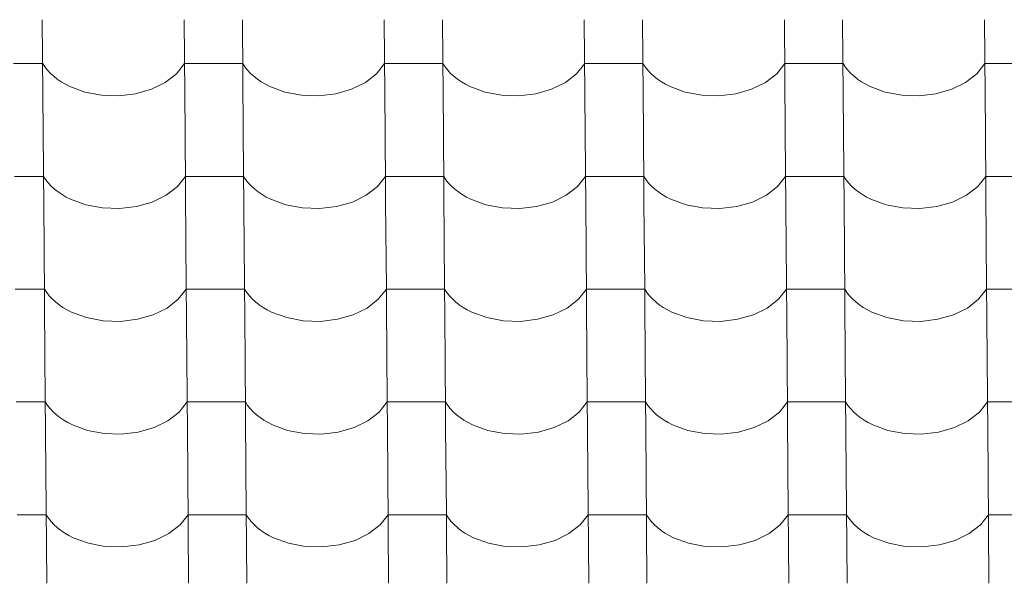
# Model space of a CAD drawing. Header units: millimetres. Extents: x -27785 to 104762, y -947 to 11132.
# Tile 13 of 146: x -19891 to -19079, y 9364 to 9828. Entities that reach past the tile are written whole.
import ezdxf

# ---------------------------------------------------------------- set-up
doc = ezdxf.new("R2010")
doc.units = ezdxf.units.MM
doc.header["$MEASUREMENT"] = 0
doc.layers.add('POHLED JIŽNÍ_1_Bourané_Výplně - Povrchové', color=7, linetype='Continuous')
doc.layers.add('POHLED JIŽNÍ_1_Konstrukce - nosné', color=7, linetype='Continuous')

# ---------------------------------------------------------------- blocks, each defined once
blk = doc.blocks.new('*X2', base_point=(-29303.7, -27473.93))
at = {"layer": 'POHLED JIŽNÍ_1_Bourané_Výplně - Povrchové', "color": 7, "linetype": 'Continuous', "lineweight": 13}
for p, q in [((-19872.41, 9828.38), (-19871.69, 9735.7)), ((-19755.45, 9828.38), (-19754.73, 9735.7)), ((-19707.41, 9828.38), (-19706.69, 9735.7)), ((-19590.45, 9828.38), (-19589.73, 9735.7)), ((-19542.42, 9828.38), (-19541.7, 9735.7)), ((-19425.46, 9828.38), (-19424.73, 9735.7)), ((-19377.42, 9828.38), (-19376.7, 9735.7)), ((-19260.46, 9828.38), (-19259.74, 9735.7)), ((-19212.43, 9828.38), (-19211.7, 9735.7)), ((-19095.46, 9828.38), (-19094.74, 9735.7)), ((-19872.13, 9792.22), (-19896.14, 9792.22)), ((-19872.13, 9792.22), (-19870.28, 9789.43)), ((-19761.77, 9783.83), (-19755.17, 9792.22)), ((-19731.15, 9792.22), (-19755.17, 9792.22)), ((-19707.13, 9792.22), (-19731.15, 9792.22)), ((-19707.13, 9792.22), (-19705.29, 9789.43)), ((-19596.77, 9783.83), (-19590.17, 9792.22)), ((-19566.15, 9792.22), (-19590.17, 9792.22)), ((-19542.14, 9792.22), (-19566.15, 9792.22)), ((-19542.14, 9792.22), (-19540.29, 9789.43)), ((-19431.78, 9783.83), (-19425.17, 9792.22)), ((-19401.16, 9792.22), (-19425.17, 9792.22)), ((-19377.14, 9792.22), (-19401.16, 9792.22)), ((-19377.14, 9792.22), (-19375.29, 9789.43)), ((-19266.78, 9783.83), (-19260.18, 9792.22)), ((-19236.16, 9792.22), (-19260.18, 9792.22)), ((-19212.14, 9792.22), (-19236.16, 9792.22)), ((-19212.14, 9792.22), (-19210.3, 9789.43)), ((-19101.78, 9783.83), (-19095.18, 9792.22)), ((-19071.16, 9792.22), (-19095.18, 9792.22)), ((-19870.28, 9789.43), (-19868.14, 9786.73)), ((-19868.14, 9786.73), (-19865.71, 9784.14)), ((-19865.71, 9784.14), (-19863.01, 9781.68)), ((-19705.29, 9789.43), (-19703.14, 9786.73)), ((-19703.14, 9786.73), (-19700.72, 9784.14)), ((-19700.72, 9784.14), (-19698.02, 9781.68)), ((-19540.29, 9789.43), (-19538.15, 9786.73)), ((-19538.15, 9786.73), (-19535.72, 9784.14)), ((-19535.72, 9784.14), (-19533.02, 9781.68)), ((-19375.29, 9789.43), (-19373.15, 9786.73)), ((-19373.15, 9786.73), (-19370.72, 9784.14)), ((-19370.72, 9784.14), (-19368.02, 9781.68)), ((-19210.3, 9789.43), (-19208.16, 9786.73)), ((-19208.16, 9786.73), (-19205.73, 9784.14)), ((-19205.73, 9784.14), (-19203.03, 9781.68)), ((-19863.01, 9781.68), (-19860.05, 9779.35)), ((-19860.05, 9779.35), (-19856.85, 9777.18)), ((-19856.85, 9777.18), (-19853.42, 9775.16)), ((-19782.46, 9771.07), (-19771.02, 9776.66)), ((-19771.02, 9776.66), (-19761.77, 9783.83)), ((-19698.02, 9781.68), (-19695.06, 9779.35)), ((-19695.06, 9779.35), (-19691.86, 9777.18)), ((-19691.86, 9777.18), (-19688.43, 9775.16)), ((-19617.46, 9771.07), (-19606.03, 9776.66)), ((-19606.03, 9776.66), (-19596.77, 9783.83)), ((-19533.02, 9781.68), (-19530.06, 9779.35)), ((-19530.06, 9779.35), (-19526.86, 9777.18)), ((-19526.86, 9777.18), (-19523.43, 9775.16)), ((-19452.46, 9771.07), (-19441.03, 9776.66)), ((-19441.03, 9776.66), (-19431.78, 9783.83)), ((-19368.02, 9781.68), (-19365.07, 9779.35)), ((-19365.07, 9779.35), (-19361.86, 9777.18)), ((-19361.86, 9777.18), (-19358.44, 9775.16)), ((-19287.47, 9771.07), (-19276.03, 9776.66)), ((-19276.03, 9776.66), (-19266.78, 9783.83)), ((-19203.03, 9781.68), (-19200.07, 9779.35)), ((-19200.07, 9779.35), (-19196.87, 9777.18)), ((-19196.87, 9777.18), (-19193.44, 9775.16)), ((-19122.47, 9771.07), (-19111.04, 9776.66)), ((-19111.04, 9776.66), (-19101.78, 9783.83)), ((-19853.42, 9775.16), (-19849.79, 9773.31)), ((-19849.79, 9773.31), (-19837.31, 9768.74)), ((-19837.31, 9768.74), (-19823.63, 9766.15)), ((-19795.49, 9767.35), (-19782.46, 9771.07)), ((-19688.43, 9775.16), (-19684.79, 9773.31)), ((-19684.79, 9773.31), (-19672.31, 9768.74)), ((-19672.31, 9768.74), (-19658.63, 9766.15)), ((-19630.49, 9767.35), (-19617.46, 9771.07)), ((-19523.43, 9775.16), (-19519.8, 9773.31)), ((-19519.8, 9773.31), (-19507.32, 9768.74)), ((-19507.32, 9768.74), (-19493.64, 9766.15)), ((-19465.49, 9767.35), (-19452.46, 9771.07)), ((-19358.44, 9775.16), (-19354.8, 9773.31)), ((-19354.8, 9773.31), (-19342.32, 9768.74)), ((-19342.32, 9768.74), (-19328.64, 9766.15)), ((-19300.5, 9767.35), (-19287.47, 9771.07)), ((-19193.44, 9775.16), (-19189.8, 9773.31)), ((-19189.8, 9773.31), (-19177.33, 9768.74)), ((-19177.33, 9768.74), (-19163.65, 9766.15)), ((-19135.5, 9767.35), (-19122.47, 9771.07)), ((-19823.63, 9766.15), (-19809.45, 9765.68)), ((-19809.45, 9765.68), (-19795.49, 9767.35)), ((-19658.63, 9766.15), (-19644.45, 9765.68)), ((-19644.45, 9765.68), (-19630.49, 9767.35)), ((-19493.64, 9766.15), (-19479.46, 9765.68)), ((-19479.46, 9765.68), (-19465.49, 9767.35)), ((-19328.64, 9766.15), (-19314.46, 9765.68)), ((-19314.46, 9765.68), (-19300.5, 9767.35)), ((-19163.65, 9766.15), (-19149.46, 9765.68)), ((-19149.46, 9765.68), (-19135.5, 9767.35)), ((-19871.69, 9735.37), (-19870.96, 9642.69)), ((-19754.72, 9735.37), (-19754, 9642.69)), ((-19706.69, 9735.37), (-19705.97, 9642.69)), ((-19589.73, 9735.37), (-19589.01, 9642.69)), ((-19541.69, 9735.37), (-19540.97, 9642.69)), ((-19424.73, 9735.37), (-19424.01, 9642.69)), ((-19376.7, 9735.37), (-19375.98, 9642.69)), ((-19259.74, 9735.37), (-19259.01, 9642.69)), ((-19211.7, 9735.37), (-19210.98, 9642.69)), ((-19094.74, 9735.37), (-19094.02, 9642.69)), ((-19871.4, 9699.21), (-19895.42, 9699.21)), ((-19871.4, 9699.21), (-19869.56, 9696.42)), ((-19869.56, 9696.42), (-19867.42, 9693.72)), ((-19761.04, 9690.83), (-19754.44, 9699.21)), ((-19730.43, 9699.21), (-19754.44, 9699.21)), ((-19706.41, 9699.21), (-19730.43, 9699.21)), ((-19706.41, 9699.21), (-19704.56, 9696.42)), ((-19704.56, 9696.42), (-19702.42, 9693.72)), ((-19596.05, 9690.83), (-19589.45, 9699.21)), ((-19565.43, 9699.21), (-19589.45, 9699.21)), ((-19541.41, 9699.21), (-19565.43, 9699.21)), ((-19541.41, 9699.21), (-19539.57, 9696.42)), ((-19539.57, 9696.42), (-19537.42, 9693.72)), ((-19431.05, 9690.83), (-19424.45, 9699.21)), ((-19400.43, 9699.21), (-19424.45, 9699.21)), ((-19376.42, 9699.21), (-19400.43, 9699.21)), ((-19376.42, 9699.21), (-19374.57, 9696.42)), ((-19374.57, 9696.42), (-19372.43, 9693.72)), ((-19266.06, 9690.83), (-19259.45, 9699.21)), ((-19235.44, 9699.21), (-19259.45, 9699.21)), ((-19211.42, 9699.21), (-19235.44, 9699.21)), ((-19211.42, 9699.21), (-19209.57, 9696.42)), ((-19209.57, 9696.42), (-19207.43, 9693.72)), ((-19101.06, 9690.83), (-19094.46, 9699.21)), ((-19070.44, 9699.21), (-19094.46, 9699.21)), ((-19867.42, 9693.72), (-19864.99, 9691.14)), ((-19864.99, 9691.14), (-19862.29, 9688.67)), ((-19862.29, 9688.67), (-19859.33, 9686.34)), ((-19770.3, 9683.65), (-19761.04, 9690.83)), ((-19702.42, 9693.72), (-19699.99, 9691.14)), ((-19699.99, 9691.14), (-19697.29, 9688.67)), ((-19697.29, 9688.67), (-19694.33, 9686.34)), ((-19605.3, 9683.65), (-19596.05, 9690.83)), ((-19537.42, 9693.72), (-19535, 9691.14)), ((-19535, 9691.14), (-19532.3, 9688.67)), ((-19532.3, 9688.67), (-19529.34, 9686.34)), ((-19440.31, 9683.65), (-19431.05, 9690.83)), ((-19372.43, 9693.72), (-19370, 9691.14)), ((-19370, 9691.14), (-19367.3, 9688.67)), ((-19367.3, 9688.67), (-19364.34, 9686.34)), ((-19275.31, 9683.65), (-19266.06, 9690.83)), ((-19207.43, 9693.72), (-19205, 9691.14)), ((-19205, 9691.14), (-19202.3, 9688.67)), ((-19202.3, 9688.67), (-19199.35, 9686.34)), ((-19110.32, 9683.65), (-19101.06, 9690.83)), ((-19859.33, 9686.34), (-19856.13, 9684.17)), ((-19856.13, 9684.17), (-19852.7, 9682.15)), ((-19852.7, 9682.15), (-19849.06, 9680.3)), ((-19849.06, 9680.3), (-19836.59, 9675.73)), ((-19781.73, 9678.06), (-19770.3, 9683.65)), ((-19694.33, 9686.34), (-19691.13, 9684.17)), ((-19691.13, 9684.17), (-19687.7, 9682.15)), ((-19687.7, 9682.15), (-19684.07, 9680.3)), ((-19684.07, 9680.3), (-19671.59, 9675.73)), ((-19616.74, 9678.06), (-19605.3, 9683.65)), ((-19529.34, 9686.34), (-19526.14, 9684.17)), ((-19526.14, 9684.17), (-19522.71, 9682.15)), ((-19522.71, 9682.15), (-19519.07, 9680.3)), ((-19519.07, 9680.3), (-19506.59, 9675.73)), ((-19451.74, 9678.06), (-19440.31, 9683.65)), ((-19364.34, 9686.34), (-19361.14, 9684.17)), ((-19361.14, 9684.17), (-19357.71, 9682.15)), ((-19357.71, 9682.15), (-19354.08, 9680.3)), ((-19354.08, 9680.3), (-19341.6, 9675.73)), ((-19286.74, 9678.06), (-19275.31, 9683.65)), ((-19199.35, 9686.34), (-19196.14, 9684.17)), ((-19196.14, 9684.17), (-19192.72, 9682.15)), ((-19192.72, 9682.15), (-19189.08, 9680.3)), ((-19189.08, 9680.3), (-19176.6, 9675.73)), ((-19121.75, 9678.06), (-19110.32, 9683.65)), ((-19836.59, 9675.73), (-19822.91, 9673.14)), ((-19822.91, 9673.14), (-19808.72, 9672.67)), ((-19808.72, 9672.67), (-19794.76, 9674.34)), ((-19794.76, 9674.34), (-19781.73, 9678.06)), ((-19671.59, 9675.73), (-19657.91, 9673.14)), ((-19657.91, 9673.14), (-19643.73, 9672.67)), ((-19643.73, 9672.67), (-19629.77, 9674.34)), ((-19629.77, 9674.34), (-19616.74, 9678.06)), ((-19506.59, 9675.73), (-19492.91, 9673.14)), ((-19492.91, 9673.14), (-19478.73, 9672.67)), ((-19478.73, 9672.67), (-19464.77, 9674.34)), ((-19464.77, 9674.34), (-19451.74, 9678.06)), ((-19341.6, 9675.73), (-19327.92, 9673.14)), ((-19327.92, 9673.14), (-19313.74, 9672.67)), ((-19313.74, 9672.67), (-19299.77, 9674.34)), ((-19299.77, 9674.34), (-19286.74, 9678.06)), ((-19176.6, 9675.73), (-19162.92, 9673.14)), ((-19162.92, 9673.14), (-19148.74, 9672.67)), ((-19148.74, 9672.67), (-19134.78, 9674.34)), ((-19134.78, 9674.34), (-19121.75, 9678.06)), ((-19870.96, 9642.36), (-19870.24, 9549.68)), ((-19754, 9642.36), (-19753.28, 9549.68)), ((-19705.97, 9642.36), (-19705.24, 9549.68)), ((-19589, 9642.36), (-19588.28, 9549.68)), ((-19540.97, 9642.36), (-19540.25, 9549.68)), ((-19424.01, 9642.36), (-19423.29, 9549.68)), ((-19375.97, 9642.36), (-19375.25, 9549.68)), ((-19259.01, 9642.36), (-19258.29, 9549.68)), ((-19210.98, 9642.36), (-19210.26, 9549.68)), ((-19094.02, 9642.36), (-19093.29, 9549.68)), ((-19870.68, 9606.2), (-19894.7, 9606.2)), ((-19870.68, 9606.2), (-19868.83, 9603.41)), ((-19760.32, 9597.82), (-19753.72, 9606.2)), ((-19729.7, 9606.2), (-19753.72, 9606.2)), ((-19705.68, 9606.2), (-19729.7, 9606.2)), ((-19705.68, 9606.2), (-19703.84, 9603.41)), ((-19595.33, 9597.82), (-19588.72, 9606.2)), ((-19564.71, 9606.2), (-19588.72, 9606.2)), ((-19540.69, 9606.2), (-19564.71, 9606.2)), ((-19540.69, 9606.2), (-19538.84, 9603.41)), ((-19430.33, 9597.82), (-19423.73, 9606.2)), ((-19399.71, 9606.2), (-19423.73, 9606.2)), ((-19375.69, 9606.2), (-19399.71, 9606.2)), ((-19375.69, 9606.2), (-19373.85, 9603.41)), ((-19265.33, 9597.82), (-19258.73, 9606.2)), ((-19234.71, 9606.2), (-19258.73, 9606.2)), ((-19210.7, 9606.2), (-19234.71, 9606.2)), ((-19210.7, 9606.2), (-19208.85, 9603.41)), ((-19100.34, 9597.82), (-19093.73, 9606.2)), ((-19069.72, 9606.2), (-19093.73, 9606.2)), ((-19868.83, 9603.41), (-19866.69, 9600.71)), ((-19866.69, 9600.71), (-19864.26, 9598.13)), ((-19864.26, 9598.13), (-19861.56, 9595.66)), ((-19769.58, 9590.65), (-19760.32, 9597.82)), ((-19703.84, 9603.41), (-19701.7, 9600.71)), ((-19701.7, 9600.71), (-19699.27, 9598.13)), ((-19699.27, 9598.13), (-19696.57, 9595.66)), ((-19604.58, 9590.65), (-19595.33, 9597.82)), ((-19538.84, 9603.41), (-19536.7, 9600.71)), ((-19536.7, 9600.71), (-19534.27, 9598.13)), ((-19534.27, 9598.13), (-19531.57, 9595.66)), ((-19439.58, 9590.65), (-19430.33, 9597.82)), ((-19373.85, 9603.41), (-19371.7, 9600.71)), ((-19371.7, 9600.71), (-19369.28, 9598.13)), ((-19369.28, 9598.13), (-19366.58, 9595.66)), ((-19274.59, 9590.65), (-19265.33, 9597.82)), ((-19208.85, 9603.41), (-19206.71, 9600.71)), ((-19206.71, 9600.71), (-19204.28, 9598.13)), ((-19204.28, 9598.13), (-19201.58, 9595.66)), ((-19109.59, 9590.65), (-19100.34, 9597.82)), ((-19861.56, 9595.66), (-19858.61, 9593.34)), ((-19858.61, 9593.34), (-19855.4, 9591.16)), ((-19855.4, 9591.16), (-19851.98, 9589.14)), ((-19781.01, 9585.05), (-19769.58, 9590.65)), ((-19696.57, 9595.66), (-19693.61, 9593.34)), ((-19693.61, 9593.34), (-19690.41, 9591.16)), ((-19690.41, 9591.16), (-19686.98, 9589.14)), ((-19616.01, 9585.05), (-19604.58, 9590.65)), ((-19531.57, 9595.66), (-19528.61, 9593.34)), ((-19528.61, 9593.34), (-19525.41, 9591.16)), ((-19525.41, 9591.16), (-19521.98, 9589.14)), ((-19451.02, 9585.05), (-19439.58, 9590.65)), ((-19366.58, 9595.66), (-19363.62, 9593.34)), ((-19363.62, 9593.34), (-19360.42, 9591.16)), ((-19360.42, 9591.16), (-19356.99, 9589.14)), ((-19286.02, 9585.05), (-19274.59, 9590.65)), ((-19201.58, 9595.66), (-19198.62, 9593.34)), ((-19198.62, 9593.34), (-19195.42, 9591.16)), ((-19195.42, 9591.16), (-19191.99, 9589.14)), ((-19121.02, 9585.05), (-19109.59, 9590.65)), ((-19851.98, 9589.14), (-19848.34, 9587.29)), ((-19848.34, 9587.29), (-19835.86, 9582.72)), ((-19835.86, 9582.72), (-19822.18, 9580.13)), ((-19808, 9579.66), (-19794.04, 9581.33)), ((-19794.04, 9581.33), (-19781.01, 9585.05)), ((-19686.98, 9589.14), (-19683.34, 9587.29)), ((-19683.34, 9587.29), (-19670.87, 9582.72)), ((-19670.87, 9582.72), (-19657.19, 9580.13)), ((-19643, 9579.66), (-19629.04, 9581.33)), ((-19629.04, 9581.33), (-19616.01, 9585.05)), ((-19521.98, 9589.14), (-19518.35, 9587.29)), ((-19518.35, 9587.29), (-19505.87, 9582.72)), ((-19505.87, 9582.72), (-19492.19, 9580.13)), ((-19478.01, 9579.66), (-19464.05, 9581.33)), ((-19464.05, 9581.33), (-19451.02, 9585.05)), ((-19356.99, 9589.14), (-19353.35, 9587.29)), ((-19353.35, 9587.29), (-19340.87, 9582.72)), ((-19340.87, 9582.72), (-19327.19, 9580.13)), ((-19313.01, 9579.66), (-19299.05, 9581.33)), ((-19299.05, 9581.33), (-19286.02, 9585.05)), ((-19191.99, 9589.14), (-19188.36, 9587.29)), ((-19188.36, 9587.29), (-19175.88, 9582.72)), ((-19175.88, 9582.72), (-19162.2, 9580.13)), ((-19148.02, 9579.66), (-19134.05, 9581.33)), ((-19134.05, 9581.33), (-19121.02, 9585.05)), ((-19822.18, 9580.13), (-19808, 9579.66)), ((-19657.19, 9580.13), (-19643, 9579.66)), ((-19492.19, 9580.13), (-19478.01, 9579.66)), ((-19327.19, 9580.13), (-19313.01, 9579.66)), ((-19162.2, 9580.13), (-19148.02, 9579.66)), ((-19870.24, 9549.35), (-19869.52, 9456.68)), ((-19753.28, 9549.35), (-19752.56, 9456.68)), ((-19705.24, 9549.35), (-19704.52, 9456.68)), ((-19588.28, 9549.35), (-19587.56, 9456.68)), ((-19540.25, 9549.35), (-19539.53, 9456.68)), ((-19423.28, 9549.35), (-19422.56, 9456.68)), ((-19375.25, 9549.35), (-19374.53, 9456.68)), ((-19258.29, 9549.35), (-19257.57, 9456.68)), ((-19210.25, 9549.35), (-19209.53, 9456.68)), ((-19093.29, 9549.35), (-19092.57, 9456.68)), ((-19869.96, 9513.19), (-19893.97, 9513.19)), ((-19869.96, 9513.19), (-19868.11, 9510.4)), ((-19868.11, 9510.4), (-19865.97, 9507.7)), ((-19759.6, 9504.81), (-19752.99, 9513.19)), ((-19728.98, 9513.19), (-19752.99, 9513.19)), ((-19704.96, 9513.19), (-19728.98, 9513.19)), ((-19704.96, 9513.19), (-19703.12, 9510.4)), ((-19703.12, 9510.4), (-19700.97, 9507.7)), ((-19594.6, 9504.81), (-19588, 9513.19)), ((-19563.98, 9513.19), (-19588, 9513.19)), ((-19539.96, 9513.19), (-19563.98, 9513.19)), ((-19539.96, 9513.19), (-19538.12, 9510.4)), ((-19538.12, 9510.4), (-19535.98, 9507.7)), ((-19429.61, 9504.81), (-19423, 9513.19)), ((-19398.99, 9513.19), (-19423, 9513.19)), ((-19374.97, 9513.19), (-19398.99, 9513.19)), ((-19374.97, 9513.19), (-19373.12, 9510.4)), ((-19373.12, 9510.4), (-19370.98, 9507.7)), ((-19264.61, 9504.81), (-19258.01, 9513.19)), ((-19233.99, 9513.19), (-19258.01, 9513.19)), ((-19209.97, 9513.19), (-19233.99, 9513.19)), ((-19209.97, 9513.19), (-19208.13, 9510.4)), ((-19208.13, 9510.4), (-19205.98, 9507.7)), ((-19099.61, 9504.81), (-19093.01, 9513.19)), ((-19068.99, 9513.19), (-19093.01, 9513.19)), ((-19865.97, 9507.7), (-19863.54, 9505.12)), ((-19863.54, 9505.12), (-19860.84, 9502.65)), ((-19860.84, 9502.65), (-19857.88, 9500.33)), ((-19857.88, 9500.33), (-19854.68, 9498.15)), ((-19768.85, 9497.64), (-19759.6, 9504.81)), ((-19700.97, 9507.7), (-19698.55, 9505.12)), ((-19698.55, 9505.12), (-19695.84, 9502.65)), ((-19695.84, 9502.65), (-19692.89, 9500.33)), ((-19692.89, 9500.33), (-19689.68, 9498.15)), ((-19603.86, 9497.64), (-19594.6, 9504.81)), ((-19535.98, 9507.7), (-19533.55, 9505.12)), ((-19533.55, 9505.12), (-19530.85, 9502.65)), ((-19530.85, 9502.65), (-19527.89, 9500.33)), ((-19527.89, 9500.33), (-19524.69, 9498.15)), ((-19438.86, 9497.64), (-19429.61, 9504.81)), ((-19370.98, 9507.7), (-19368.55, 9505.12)), ((-19368.55, 9505.12), (-19365.85, 9502.65)), ((-19365.85, 9502.65), (-19362.89, 9500.33)), ((-19362.89, 9500.33), (-19359.69, 9498.15)), ((-19273.86, 9497.64), (-19264.61, 9504.81)), ((-19205.98, 9507.7), (-19203.56, 9505.12)), ((-19203.56, 9505.12), (-19200.86, 9502.65)), ((-19200.86, 9502.65), (-19197.9, 9500.33)), ((-19197.9, 9500.33), (-19194.7, 9498.15)), ((-19108.87, 9497.64), (-19099.61, 9504.81)), ((-19854.68, 9498.15), (-19851.25, 9496.13)), ((-19851.25, 9496.13), (-19847.62, 9494.28)), ((-19847.62, 9494.28), (-19835.14, 9489.71)), ((-19793.31, 9488.32), (-19780.28, 9492.05)), ((-19780.28, 9492.05), (-19768.85, 9497.64)), ((-19689.68, 9498.15), (-19686.26, 9496.13)), ((-19686.26, 9496.13), (-19682.62, 9494.28)), ((-19682.62, 9494.28), (-19670.14, 9489.71)), ((-19628.32, 9488.32), (-19615.29, 9492.05)), ((-19615.29, 9492.05), (-19603.86, 9497.64)), ((-19524.69, 9498.15), (-19521.26, 9496.13)), ((-19521.26, 9496.13), (-19517.63, 9494.28)), ((-19517.63, 9494.28), (-19505.15, 9489.71)), ((-19463.32, 9488.32), (-19450.29, 9492.05)), ((-19450.29, 9492.05), (-19438.86, 9497.64)), ((-19359.69, 9498.15), (-19356.27, 9496.13)), ((-19356.27, 9496.13), (-19352.63, 9494.28)), ((-19352.63, 9494.28), (-19340.15, 9489.71)), ((-19298.33, 9488.32), (-19285.3, 9492.05)), ((-19285.3, 9492.05), (-19273.86, 9497.64)), ((-19194.7, 9498.15), (-19191.27, 9496.13)), ((-19191.27, 9496.13), (-19187.63, 9494.28)), ((-19187.63, 9494.28), (-19175.15, 9489.71)), ((-19133.33, 9488.32), (-19120.3, 9492.05)), ((-19120.3, 9492.05), (-19108.87, 9497.64)), ((-19835.14, 9489.71), (-19821.46, 9487.12)), ((-19821.46, 9487.12), (-19807.28, 9486.65)), ((-19807.28, 9486.65), (-19793.31, 9488.32)), ((-19670.14, 9489.71), (-19656.46, 9487.12)), ((-19656.46, 9487.12), (-19642.28, 9486.65)), ((-19642.28, 9486.65), (-19628.32, 9488.32)), ((-19505.15, 9489.71), (-19491.47, 9487.12)), ((-19491.47, 9487.12), (-19477.28, 9486.65)), ((-19477.28, 9486.65), (-19463.32, 9488.32)), ((-19340.15, 9489.71), (-19326.47, 9487.12)), ((-19326.47, 9487.12), (-19312.29, 9486.65)), ((-19312.29, 9486.65), (-19298.33, 9488.32)), ((-19175.15, 9489.71), (-19161.48, 9487.12)), ((-19161.48, 9487.12), (-19147.29, 9486.65)), ((-19147.29, 9486.65), (-19133.33, 9488.32)), ((-19869.51, 9456.34), (-19868.79, 9363.67)), ((-19752.55, 9456.34), (-19751.83, 9363.67)), ((-19704.52, 9456.34), (-19703.8, 9363.67)), ((-19587.56, 9456.34), (-19586.84, 9363.67)), ((-19539.52, 9456.34), (-19538.8, 9363.67)), ((-19422.56, 9456.34), (-19421.84, 9363.67)), ((-19374.53, 9456.34), (-19373.81, 9363.67)), ((-19257.56, 9456.34), (-19256.84, 9363.67)), ((-19209.53, 9456.34), (-19208.81, 9363.67)), ((-19092.57, 9456.34), (-19091.85, 9363.67)), ((-19869.23, 9420.18), (-19893.25, 9420.18)), ((-19869.23, 9420.18), (-19867.39, 9417.39)), ((-19758.87, 9411.8), (-19752.27, 9420.18)), ((-19728.25, 9420.18), (-19752.27, 9420.18)), ((-19704.24, 9420.18), (-19728.25, 9420.18)), ((-19704.24, 9420.18), (-19702.39, 9417.39)), ((-19593.88, 9411.8), (-19587.28, 9420.18)), ((-19563.26, 9420.18), (-19587.28, 9420.18)), ((-19539.24, 9420.18), (-19563.26, 9420.18)), ((-19539.24, 9420.18), (-19537.4, 9417.39)), ((-19428.88, 9411.8), (-19422.28, 9420.18)), ((-19398.26, 9420.18), (-19422.28, 9420.18)), ((-19374.25, 9420.18), (-19398.26, 9420.18)), ((-19374.25, 9420.18), (-19372.4, 9417.39)), ((-19263.89, 9411.8), (-19257.28, 9420.18)), ((-19233.27, 9420.18), (-19257.28, 9420.18)), ((-19209.25, 9420.18), (-19233.27, 9420.18)), ((-19209.25, 9420.18), (-19207.4, 9417.39)), ((-19098.89, 9411.8), (-19092.29, 9420.18)), ((-19068.27, 9420.18), (-19092.29, 9420.18)), ((-19867.39, 9417.39), (-19865.25, 9414.7)), ((-19865.25, 9414.7), (-19862.82, 9412.11)), ((-19862.82, 9412.11), (-19860.12, 9409.64)), ((-19768.13, 9404.63), (-19758.87, 9411.8)), ((-19702.39, 9417.39), (-19700.25, 9414.7)), ((-19700.25, 9414.7), (-19697.82, 9412.11)), ((-19697.82, 9412.11), (-19695.12, 9409.64)), ((-19603.13, 9404.63), (-19593.88, 9411.8)), ((-19537.4, 9417.39), (-19535.25, 9414.7)), ((-19535.25, 9414.7), (-19532.83, 9412.11)), ((-19532.83, 9412.11), (-19530.13, 9409.64)), ((-19438.14, 9404.63), (-19428.88, 9411.8)), ((-19372.4, 9417.39), (-19370.26, 9414.7)), ((-19370.26, 9414.7), (-19367.83, 9412.11)), ((-19367.83, 9412.11), (-19365.13, 9409.64)), ((-19273.14, 9404.63), (-19263.89, 9411.8)), ((-19207.4, 9417.39), (-19205.26, 9414.7)), ((-19205.26, 9414.7), (-19202.83, 9412.11)), ((-19202.83, 9412.11), (-19200.13, 9409.64)), ((-19108.14, 9404.63), (-19098.89, 9411.8)), ((-19860.12, 9409.64), (-19857.16, 9407.32)), ((-19857.16, 9407.32), (-19853.96, 9405.14)), ((-19853.96, 9405.14), (-19850.53, 9403.12)), ((-19850.53, 9403.12), (-19846.89, 9401.27)), ((-19779.56, 9399.04), (-19768.13, 9404.63)), ((-19695.12, 9409.64), (-19692.16, 9407.32)), ((-19692.16, 9407.32), (-19688.96, 9405.14)), ((-19688.96, 9405.14), (-19685.53, 9403.12)), ((-19685.53, 9403.12), (-19681.9, 9401.27)), ((-19614.57, 9399.04), (-19603.13, 9404.63)), ((-19530.13, 9409.64), (-19527.17, 9407.32)), ((-19527.17, 9407.32), (-19523.97, 9405.14)), ((-19523.97, 9405.14), (-19520.54, 9403.12)), ((-19520.54, 9403.12), (-19516.9, 9401.27)), ((-19449.57, 9399.04), (-19438.14, 9404.63)), ((-19365.13, 9409.64), (-19362.17, 9407.32)), ((-19362.17, 9407.32), (-19358.97, 9405.14)), ((-19358.97, 9405.14), (-19355.54, 9403.12)), ((-19355.54, 9403.12), (-19351.91, 9401.27)), ((-19284.57, 9399.04), (-19273.14, 9404.63)), ((-19200.13, 9409.64), (-19197.17, 9407.32)), ((-19197.17, 9407.32), (-19193.97, 9405.14)), ((-19193.97, 9405.14), (-19190.55, 9403.12)), ((-19190.55, 9403.12), (-19186.91, 9401.27)), ((-19119.58, 9399.04), (-19108.14, 9404.63)), ((-19846.89, 9401.27), (-19834.41, 9396.7)), ((-19834.41, 9396.7), (-19820.74, 9394.11)), ((-19806.55, 9393.64), (-19792.59, 9395.31)), ((-19792.59, 9395.31), (-19779.56, 9399.04)), ((-19681.9, 9401.27), (-19669.42, 9396.7)), ((-19669.42, 9396.7), (-19655.74, 9394.11)), ((-19641.56, 9393.64), (-19627.6, 9395.31)), ((-19627.6, 9395.31), (-19614.57, 9399.04)), ((-19516.9, 9401.27), (-19504.42, 9396.7)), ((-19504.42, 9396.7), (-19490.74, 9394.11)), ((-19476.56, 9393.64), (-19462.6, 9395.31)), ((-19462.6, 9395.31), (-19449.57, 9399.04)), ((-19351.91, 9401.27), (-19339.43, 9396.7)), ((-19339.43, 9396.7), (-19325.75, 9394.11)), ((-19311.57, 9393.64), (-19297.6, 9395.31)), ((-19297.6, 9395.31), (-19284.57, 9399.04)), ((-19186.91, 9401.27), (-19174.43, 9396.7)), ((-19174.43, 9396.7), (-19160.75, 9394.11)), ((-19146.57, 9393.64), (-19132.61, 9395.31)), ((-19132.61, 9395.31), (-19119.58, 9399.04)), ((-19820.74, 9394.11), (-19806.55, 9393.64)), ((-19655.74, 9394.11), (-19641.56, 9393.64)), ((-19490.74, 9394.11), (-19476.56, 9393.64)), ((-19325.75, 9394.11), (-19311.57, 9393.64)), ((-19160.75, 9394.11), (-19146.57, 9393.64))]:
    blk.add_line(p, q, dxfattribs=at)

msp = doc.modelspace()

# ---------------------------------------------------------------- block references
at = {"layer": 'POHLED JIŽNÍ_1_Konstrukce - nosné', "color": 9, "linetype": 'Continuous', "lineweight": 13}
msp.add_blockref('*X2', (-29303.7, -27473.93), dxfattribs=at)

doc.saveas('drawing.dxf')
